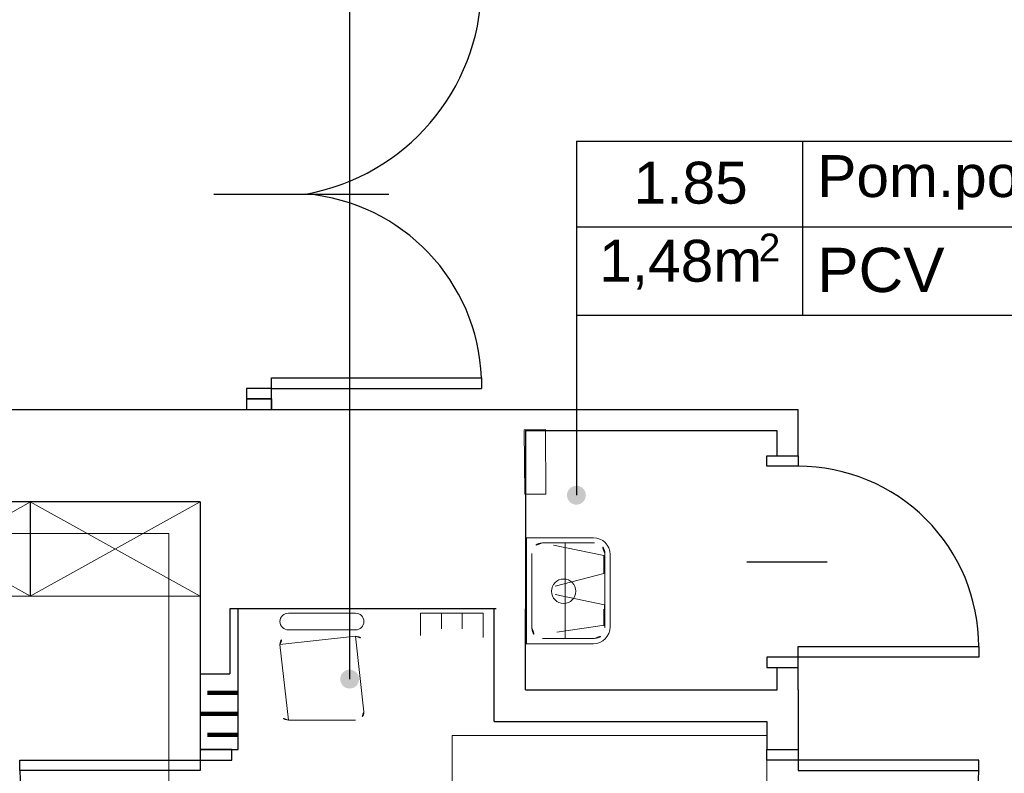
# Model space of a CAD drawing. Header units: millimetres. Extents: x 6612728327 to 6612744462, y 5733542327 to 5733552841.
# Tile 25 of 124: x 6612733437 to 6612733907, y 5733544750 to 5733545110. Entities that reach past the tile are written whole.
import ezdxf

# ---------------------------------------------------------------- set-up
doc = ezdxf.new("R2010")
doc.units = ezdxf.units.MM
doc.header["$MEASUREMENT"] = 0
doc.set_wipeout_variables(frame=1)
doc.linetypes.add('Wipeout_Contour', pattern=[1000, 0, -1000])
for name, color, linetype in [('!!!!_SCIANY GRUBE', 7, 'Continuous'), ('_A TECHN._wyposazenie sanitariaty', 7, 'Continuous'), ('_ATECHN-MEBLE', 7, 'Continuous'), ('_ATECHN-MEDYCZ.', 7, 'Continuous'), ('A_A-OPISY POM', 7, 'Continuous'), ('A_SCIANY PROJ. 18 wewn', 7, 'Continuous'), ('A_Stolarka_drzw_wew', 192, 'Continuous'), ('A_wypełnienie', 7, 'Continuous')]:
    doc.layers.add(name, color=color, linetype=linetype)
doc.styles.add('GENERATED_STYLE_1', font='arial.ttf')

msp = doc.modelspace()

# ---------------------------------------------------------------- hatches: boundary and pattern name
at = {"layer": 'A_A-OPISY POM', "linetype": 'Continuous', "lineweight": 25}
for points in [[(6612733702.759604, 5733544878.559517, 1), (6612733702.759604, 5733544887.559517, 1)], [(6612733594.683681, 5733544790.865151, 1), (6612733594.683681, 5733544799.865151, 1)]]:
    msp.add_hatch(color=7, dxfattribs=at).paths.add_polyline_path(points)

# ---------------------------------------------------------------- linework, layer by layer
at = {"layer": '!!!!_SCIANY GRUBE', "color": 7, "lineweight": 30}
for p, q in [((6612733678.516481, 5733544923.844683), (6612733340.386045, 5733544923.844683)), ((6612733678.516481, 5733544923.844683), (6612733510.891697, 5733544923.844683)), ((6612733808.480913, 5733544923.844683), (6612733678.516481, 5733544923.844683)), ((6612733808.480913, 5733544901.844683), (6612733808.480913, 5733544923.844683)), ((6612733678.516481, 5733544914.30056), (6612733678.516481, 5733544843.844683)), ((6612733678.516481, 5733544914.30056), (6612733678.516481, 5733544828.844683)), ((6612733798.480913, 5733544913.844683), (6612733678.516481, 5733544913.844683)), ((6612733798.480913, 5733544901.844683), (6612733798.480913, 5733544913.844683)), ((6612733798.480913, 5733544901.844683), (6612733808.480913, 5733544901.844683)), ((6612733523.516481, 5733544879.844683), (6612733319.51648, 5733544879.844683)), ((6612733523.516481, 5733544879.844683), (6612733510.891697, 5733544879.844683)), ((6612733663.516481, 5733544775.176267), (6612733663.516481, 5733544828.844683)), ((6612733678.516481, 5733544790.176267), (6612733678.516481, 5733544828.844683)), ((6612733798.480913, 5733544790.176267), (6612733798.480913, 5733544800.844683)), ((6612733798.480913, 5733544800.844683), (6612733808.480913, 5733544800.844683)), ((6612733808.480913, 5733544790.176267), (6612733808.480913, 5733544800.844683)), ((6612733678.516481, 5733544790.176267), (6612733785.218863, 5733544790.176267)), ((6612733785.218863, 5733544790.176267), (6612733798.480913, 5733544790.176267)), ((6612733808.480913, 5733544790.176267), (6612733808.480913, 5733544761.77993)), ((6612733663.516481, 5733544775.176267), (6612733785.218863, 5733544775.176267)), ((6612733785.218863, 5733544775.176267), (6612733793.480913, 5733544775.176267)), ((6612733793.480913, 5733544775.176267), (6612733793.484232, 5733544761.77993)), ((6612733793.484232, 5733544761.77993), (6612733808.480913, 5733544761.77993))]:
    msp.add_line(p, q, dxfattribs=at)
at = {"layer": '_A TECHN._wyposazenie sanitariaty', "color": 7, "lineweight": 18}
for p, q in [((6612733678.516481, 5733544862.800916), (6612733678.516481, 5733544812.251885)), ((6612733710.826738, 5733544862.800916), (6612733678.516481, 5733544862.800916)), ((6612733679.016481, 5733544862.800916), (6612733679.016481, 5733544812.251885)), ((6612733711.326738, 5733544860.300916), (6612733686.516481, 5733544860.300916)), ((6612733697.326738, 5733544814.751885), (6612733697.326738, 5733544860.300916)), ((6612733681.516481, 5733544855.300916), (6612733681.516481, 5733544819.751885)), ((6612733715.760115, 5733544854.316609), (6612733691.798717, 5733544859.185392)), ((6612733716.326738, 5733544819.751885), (6612733716.326738, 5733544855.300916)), ((6612733718.826738, 5733544820.251885), (6612733718.826738, 5733544854.800916)), ((6612733715.760115, 5733544845.796239), (6612733715.760115, 5733544854.316609)), ((6612733715.874506, 5733544846.875502), (6612733715.874506, 5733544854.334065)), ((6612733716.326738, 5733544844.300916), (6612733716.326738, 5733544851.800916)), ((6612733692.610967, 5733544839.710259), (6612733715.760115, 5733544845.796239)), ((6612733716.166241, 5733544830.784157), (6612733692.610967, 5733544835.652941)), ((6612733715.826738, 5733544820.751885), (6612733715.826738, 5733544828.751885)), ((6612733716.166241, 5733544821.046591), (6612733716.166241, 5733544830.784157)), ((6612733693.423218, 5733544817.800735), (6612733716.166241, 5733544821.046591)), ((6612733686.516481, 5733544814.751885), (6612733711.326738, 5733544814.751885)), ((6612733678.516481, 5733544812.251885), (6612733710.826738, 5733544812.251885))]:
    msp.add_line(p, q, dxfattribs=at)
at = {"layer": '_A TECHN._wyposazenie sanitariaty', "color": 7, "lineweight": 18, "flags": 128}
msp.add_lwpolyline([(6612733643.482573, 5733544618.478098), (6612733793.482573, 5733544618.478098), (6612733793.482573, 5733544768.478098), (6612733643.482573, 5733544768.478098)], close=True, dxfattribs=at)
msp.add_lwpolyline([(6612733643.482573, 5733544618.478098), (6612733793.482573, 5733544618.478098), (6612733793.482573, 5733544768.478098), (6612733643.482573, 5733544768.478098)], close=True, dxfattribs=at)
at = {"layer": '_A TECHN._wyposazenie sanitariaty', "color": 7, "lineweight": 18}
msp.add_circle((6612733696.672222, 5733544837.275867), 5.814584, dxfattribs=at)
for centre, radius, start, end in [((6612733686.516481, 5733544855.300916), 5, 90, 180), ((6612733710.826738, 5733544854.800916), 8, 0, 90), ((6612733711.326738, 5733544855.300916), 5, 0, 90), ((6612733686.516481, 5733544819.751885), 5, 180, 270), ((6612733710.826738, 5733544820.251885), 8, 270, 0), ((6612733711.326738, 5733544819.751885), 5, 270, 0)]:
    msp.add_arc(centre, radius, start, end, dxfattribs=at)
at = {"layer": '_ATECHN-MEBLE', "color": 7, "lineweight": 18}
for p, q in [((6612733361.641972, 5733544834.845294), (6612733442.659162, 5733544879.844683)), ((6612733442.659162, 5733544834.845294), (6612733361.641972, 5733544879.844683)), ((6612733442.49929, 5733544834.845294), (6612733523.516481, 5733544879.844683)), ((6612733523.516481, 5733544834.845294), (6612733442.49929, 5733544879.844683)), ((6612733678.516481, 5733544862.800916), (6612733678.516481, 5733544812.251885)), ((6612733710.826738, 5733544862.800916), (6612733678.516481, 5733544862.800916)), ((6612733679.016481, 5733544862.800916), (6612733679.016481, 5733544812.251885)), ((6612733711.326738, 5733544860.300916), (6612733686.516481, 5733544860.300916)), ((6612733697.326738, 5733544814.751885), (6612733697.326738, 5733544860.300916)), ((6612733681.516481, 5733544855.300916), (6612733681.516481, 5733544819.751885)), ((6612733715.760115, 5733544854.316609), (6612733691.798717, 5733544859.185392)), ((6612733716.326738, 5733544819.751885), (6612733716.326738, 5733544855.300916)), ((6612733718.826738, 5733544820.251885), (6612733718.826738, 5733544854.800916)), ((6612733715.760115, 5733544845.796239), (6612733715.760115, 5733544854.316609)), ((6612733715.874506, 5733544846.875502), (6612733715.874506, 5733544854.334065)), ((6612733716.326738, 5733544844.300916), (6612733716.326738, 5733544851.800916)), ((6612733692.610967, 5733544839.710259), (6612733715.760115, 5733544845.796239)), ((6612733716.166241, 5733544830.784157), (6612733692.610967, 5733544835.652941)), ((6612733597.487808, 5733544826.809924), (6612733565.487808, 5733544826.809924)), ((6612733715.826738, 5733544820.751885), (6612733715.826738, 5733544828.751885)), ((6612733716.166241, 5733544821.046591), (6612733716.166241, 5733544830.784157)), ((6612733597.487808, 5733544818.809924), (6612733565.487808, 5733544818.809924)), ((6612733693.423218, 5733544817.800735), (6612733716.166241, 5733544821.046591)), ((6612733686.516481, 5733544814.751885), (6612733711.326738, 5733544814.751885)), ((6612733678.516481, 5733544812.251885), (6612733710.826738, 5733544812.251885))]:
    msp.add_line(p, q, dxfattribs=at)
at = {"layer": '_ATECHN-MEBLE', "color": 7, "lineweight": 18, "flags": 128}
for points in [[(6612733677.848718, 5733544914.294248), (6612733687.965069, 5733544914.389882), (6612733688.25596, 5733544883.619222), (6612733678.139608, 5733544883.523587)], [(6612733361.641972, 5733544879.844683), (6612733361.641972, 5733544834.845294), (6612733442.659162, 5733544834.845294), (6612733442.659162, 5733544879.844683)], [(6612733442.49929, 5733544879.844683), (6612733442.49929, 5733544834.845294), (6612733523.516481, 5733544834.845294), (6612733523.516481, 5733544879.844683)], [(6612733007.51648, 5733544864.844683), (6612732963.51648, 5733544864.844683), (6612732963.51648, 5733544822.844683), (6612732963.51648, 5733544298.844682), (6612732977.51648, 5733544298.844682), (6612732977.51648, 5733544163.844682), (6612733508.516481, 5733544163.844682), (6612733508.516481, 5733544268.844682), (6612733497.516481, 5733544268.844682), (6612733497.516481, 5733544334.844682), (6612733508.516481, 5733544334.844682), (6612733508.516481, 5733544864.844683)]]:
    msp.add_lwpolyline(points, close=True, dxfattribs=at)
msp.add_lwpolyline([(6612733597.487808, 5733544775.809923), (6612733565.487808, 5733544775.809923, -0.4142135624), (6612733561.487808, 5733544779.809923), (6612733561.487808, 5733544811.809924, -0.4142135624), (6612733565.487808, 5733544815.809924), (6612733597.487808, 5733544815.809924, -0.4142135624), (6612733601.487808, 5733544811.809924), (6612733601.487808, 5733544779.809923, -0.4142135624)], format="xyb", close=True, dxfattribs=at)
at = {"layer": '_ATECHN-MEBLE', "color": 7, "lineweight": 18}
msp.add_circle((6612733696.672222, 5733544837.275867), 5.814584, dxfattribs=at)
for centre, radius, start, end in [((6612733686.516481, 5733544855.300916), 5, 90, 180), ((6612733710.826738, 5733544854.800916), 8, 0, 90), ((6612733711.326738, 5733544855.300916), 5, 0, 90), ((6612733565.487808, 5733544822.809924), 4, 90, 270), ((6612733597.487808, 5733544822.809924), 4, 270, 90), ((6612733686.516481, 5733544819.751885), 5, 180, 270), ((6612733710.826738, 5733544820.251885), 8, 270, 0), ((6612733711.326738, 5733544819.751885), 5, 270, 0)]:
    msp.add_arc(centre, radius, start, end, dxfattribs=at)
at = {"layer": '_ATECHN-MEDYCZ.', "color": 7, "lineweight": 18}
for p, q in [((6612733628.383063, 5733544826.766213), (6612733628.383063, 5733544819.40618)), ((6612733638.383063, 5733544826.766213), (6612733638.383063, 5733544819.40618)), ((6612733648.383063, 5733544826.766213), (6612733648.383063, 5733544819.40618)), ((6612733658.383063, 5733544826.766213), (6612733658.383063, 5733544819.40618)), ((6612733658.383063, 5733544826.766213), (6612733658.383063, 5733544819.40618)), ((6612733658.383063, 5733544826.766213), (6612733658.383063, 5733544819.40618))]:
    msp.add_line(p, q, dxfattribs=at)
at = {"layer": '_ATECHN-MEDYCZ.', "color": 7, "lineweight": 18, "flags": 128}
msp.add_lwpolyline([(6612733628.383063, 5733544816.135055), (6612733628.383063, 5733544826.766213), (6612733658.383063, 5733544826.766213), (6612733658.383063, 5733544815.277673)], dxfattribs=at)
at = {"layer": 'A_A-OPISY POM', "color": 7, "lineweight": 25}
for p, q in [((6612733702.759604, 5733545051.871136), (6612733995.578822, 5733545051.871136)), ((6612733702.759604, 5733545051.871136), (6612733702.759604, 5733544968.897426)), ((6612733810.517462, 5733545051.871136), (6612733810.517462, 5733544968.897426)), ((6612733702.759604, 5733545011.127728), (6612733995.578822, 5733545011.127728)), ((6612733702.759604, 5733544968.897426), (6612733995.578822, 5733544968.897426))]:
    msp.add_line(p, q, dxfattribs=at)
at = {"layer": 'A_A-OPISY POM', "color": 7, "lineweight": 25, "flags": 128}
for points in [[(6612733594.683681, 5733545346.965523), (6612733594.683681, 5733544795.365151)], [(6612733702.759604, 5733544968.897426), (6612733702.759604, 5733544883.059517)]]:
    msp.add_lwpolyline(points, dxfattribs=at)
at = {"layer": 'A_Stolarka_drzw_wew', "color": 7, "lineweight": 30}
for p, q in [((6612733529.887224, 5733545026.710657), (6612733613.285085, 5733545026.710657)), ((6612733557.516481, 5733544933.967877), (6612733557.516481, 5733544938.967877)), ((6612733557.516481, 5733544938.967877), (6612733657.365229, 5733544938.967877)), ((6612733657.516481, 5733544938.967877), (6612733657.516481, 5733544933.967877)), ((6612733557.516481, 5733544933.967877), (6612733545.516481, 5733544933.967877)), ((6612733545.516481, 5733544933.967877), (6612733545.516481, 5733544928.967877)), ((6612733557.516481, 5733544928.967877), (6612733557.516481, 5733544933.967877)), ((6612733557.516481, 5733544933.967877), (6612733657.516481, 5733544933.967877)), ((6612733545.516481, 5733544928.967877), (6612733545.516481, 5733544923.967877)), ((6612733545.516481, 5733544928.967877), (6612733557.516481, 5733544928.967877)), ((6612733557.516481, 5733544928.967877), (6612733557.516481, 5733544923.967877)), ((6612733793.510816, 5733544896.846582), (6612733793.510865, 5733544901.846582)), ((6612733793.510865, 5733544901.846582), (6612733808.510865, 5733544901.846433)), ((6612733808.510865, 5733544901.846433), (6612733808.510816, 5733544896.846433)), ((6612733808.510816, 5733544896.846433), (6612733793.510816, 5733544896.846582)), ((6612733783.961493, 5733544851.346678), (6612733822.284613, 5733544851.346295)), ((6612733808.509908, 5733544805.846433), (6612733808.509957, 5733544810.846433)), ((6612733808.509957, 5733544810.846433), (6612733894.509957, 5733544810.845574)), ((6612733894.509957, 5733544810.845574), (6612733894.509908, 5733544805.845574)), ((6612733793.509907, 5733544805.846582), (6612733793.509857, 5733544800.846582)), ((6612733808.509908, 5733544805.846433), (6612733793.509907, 5733544805.846582)), ((6612733808.509857, 5733544800.846433), (6612733808.509908, 5733544805.846433)), ((6612733894.509908, 5733544805.845574), (6612733808.509908, 5733544805.846433)), ((6612733793.509857, 5733544800.846582), (6612733808.509857, 5733544800.846433)), ((6612733793.481871, 5733544756.78008), (6612733793.481921, 5733544761.78008)), ((6612733793.481921, 5733544761.78008), (6612733808.481921, 5733544761.77993)), ((6612733808.481921, 5733544761.77993), (6612733808.481872, 5733544756.77993)), ((6612733437.51648, 5733544751.77993), (6612733437.51648, 5733544756.77993)), ((6612733437.51648, 5733544756.77993), (6612733523.516481, 5733544756.77993)), ((6612733523.516481, 5733544756.77993), (6612733523.516481, 5733544751.77993)), ((6612733523.516481, 5733544756.77993), (6612733538.516481, 5733544756.77993)), ((6612733808.481872, 5733544756.77993), (6612733793.481871, 5733544756.78008)), ((6612733808.481872, 5733544756.77993), (6612733808.481821, 5733544751.77993)), ((6612733894.481872, 5733544756.779072), (6612733808.481872, 5733544756.77993)), ((6612733894.481821, 5733544751.779072), (6612733894.481872, 5733544756.779072)), ((6612733523.516481, 5733544751.77993), (6612733437.51648, 5733544751.77993)), ((6612733808.481821, 5733544751.77993), (6612733894.481821, 5733544751.779072))]:
    msp.add_line(p, q, dxfattribs=at)
at = {"layer": 'A_Stolarka_drzw_wew', "color": 7, "lineweight": 30, "flags": 128}
msp.add_lwpolyline([(6612733545.516481, 5733544923.967877), (6612733557.516481, 5733544923.967877), (6612733557.516481, 5733544928.967877), (6612733545.516481, 5733544928.967877)], close=True, dxfattribs=at)
at = {"layer": 'A_Stolarka_drzw_wew', "color": 7, "lineweight": 30}
for centre, radius, start, end in [((6612733555.796187, 5733545126.844707), 101.748398, 280.2201499, 358.65351372), ((6612733565.953701, 5733544935.419952), 91.631493, 2.2189995, 85.05702754), ((6612733808.509957, 5733544810.846433), 86, 359.99945359, 89.99945359), ((6612733523.516481, 5733544751.77993), 86, 180, 270), ((6612733808.481821, 5733544751.77993), 86, 269.99945359, 359.99945359)]:
    msp.add_arc(centre, radius, start, end, dxfattribs=at)

# ---------------------------------------------------------------- texts
at = {"layer": 'A_A-OPISY POM', "color": 7, "lineweight": 25, "attachment_point": 7, "style": 'GENERATED_STYLE_1'}
for s, insert, char_height in [('\\A1;{\\pql;\\fArial|b0|i0|c238|p38;Pom.porządk.}', (6612733817.555845, 5733545019.187605), 19.99998003), ('\\A1;{\\pql;\\fArial|b0|i0|c238|p38;1.85}', (6612733730.032845, 5733545021.81846), 19.99998003), ('\\A1;{\\pql;\\fArial|b0|i0|c238|p38;2}', (6612733789.664362, 5733544994.643734), 13.20000002), ('\\A1;{\\pql;\\fArial|b0|i0|c238|p38;1,48m}', (6612733713.595791, 5733544981.161214), 20.00000003), ('\\A1;{\\pql;\\fArial|b0|i0|c238|p38;PCV}', (6612733817.555845, 5733544979.654263), 21.11515149)]:
    msp.add_mtext(s, dxfattribs=dict(at, insert=insert, char_height=char_height))

# ---------------------------------------------------------------- wipeouts: each hides what was drawn before it
at = {"color": 254, "linetype": 'Wipeout_Contour', "lineweight": 0, "ltscale": 52513456337.95631}
msp.add_wipeout([(6612733541.516481, 5733544828.844683), (6612733537.516481, 5733544828.844683), (6612733537.516481, 5733544797.844683), (6612733523.516481, 5733544797.844683), (6612733523.516481, 5733544761.77993), (6612733541.516481, 5733544761.77993)], dxfattribs=at).dxf.layer = 'A_wypełnienie'

# ---------------------------------------------------------------- next in the draw order: hatches: boundary and pattern name
at = {"layer": 'A_wypełnienie', "linetype": 'Continuous', "lineweight": 211}
h = msp.add_hatch(dxfattribs=at)
h.set_pattern_fill('01_WIENIEC', color=255, scale=0.1, style=0, pattern_type=2)
h.set_pattern_definition([(360, (6612685986.953, 5733573938.848), (0, 20), []), (360, (6612685986.953, 5733573948.848), (0, 20), [15, -5])])
h.paths.add_polyline_path([(6612733541.516481, 5733544828.844683), (6612733537.516481, 5733544828.844683), (6612733537.516481, 5733544797.844683), (6612733523.516481, 5733544797.844683), (6612733523.516481, 5733544761.77993), (6612733541.516481, 5733544761.77993)])

# ---------------------------------------------------------------- next in the draw order: linework, layer by layer
at = {"layer": '!!!!_SCIANY GRUBE', "color": 7, "lineweight": 30}
for p, q in [((6612733523.516481, 5733544879.844683), (6612733523.516481, 5733544797.844683)), ((6612733523.516481, 5733544879.844683), (6612733523.516481, 5733544797.844683)), ((6612733537.516481, 5733544828.844683), (6612733537.516481, 5733544797.844683)), ((6612733664.516481, 5733544828.844683), (6612733537.516481, 5733544828.844683)), ((6612733663.516481, 5733544828.844683), (6612733537.516481, 5733544828.844683)), ((6612733523.516481, 5733544797.844683), (6612733537.516481, 5733544797.844683)), ((6612733523.516481, 5733544797.844683), (6612733537.516481, 5733544797.844683))]:
    msp.add_line(p, q, dxfattribs=at)
at = {"layer": 'A_SCIANY PROJ. 18 wewn', "color": 7}
msp.add_line((6612733541.516481, 5733544761.77993), (6612733541.516481, 5733544828.844683), dxfattribs=at)
at = {"layer": 'A_SCIANY PROJ. 18 wewn', "color": 7, "flags": 128}
msp.add_lwpolyline([(6612733523.516481, 5733544797.844683), (6612733523.516481, 5733544761.77993), (6612733541.516481, 5733544761.77993), (6612733541.516481, 5733544828.844683)], dxfattribs=at)
at = {"layer": 'A_Stolarka_drzw_wew', "color": 7, "lineweight": 30}
for p, q in [((6612733538.516481, 5733544761.77993), (6612733523.516481, 5733544761.77993)), ((6612733523.516481, 5733544761.77993), (6612733523.516481, 5733544756.77993)), ((6612733538.516481, 5733544756.77993), (6612733538.516481, 5733544761.77993))]:
    msp.add_line(p, q, dxfattribs=at)

doc.saveas('drawing.dxf')
